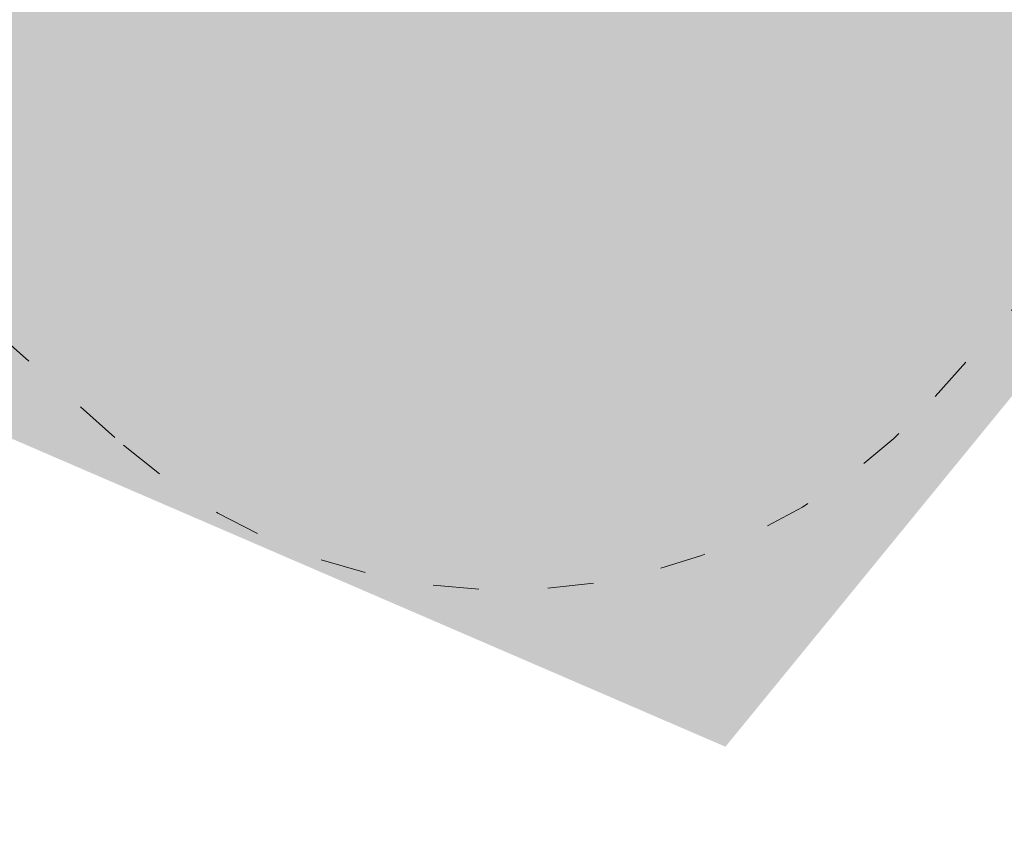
# Model space of a CAD drawing. Header units: inches. Extents: x -93 to 151, y -96 to 115.
# Tile 25 of 126: x -3.17 to -0.6, y 14.56 to 16.66. Entities that reach past the tile are written whole.
import ezdxf

# ---------------------------------------------------------------- set-up
doc = ezdxf.new("R2010")
doc.units = ezdxf.units.IN
doc.header["$MEASUREMENT"] = 0
doc.linetypes.add('ACAD_ISO03W100', pattern=[30, 12, -18])
for name, color, linetype, lineweight in [('1_mapa', 7, 'Continuous', 5), ('1_projektowane', 7, 'Continuous', 5), ('1_trawnik', 84, 'Continuous', 0), ('strefa', 7, 'ACAD_ISO03W100', 5)]:
    doc.layers.add(name, color=color, linetype=linetype, lineweight=lineweight)
picture_1 = doc.add_image_def('image1.jpg', size_in_pixel=(9921, 7015))

# ---------------------------------------------------------------- blocks, each defined once
blk = doc.blocks.new('kdkdkdkdkd')
at = {"layer": 'strefa', "color": 0, "ltscale": 0.01}
blk.add_lwpolyline([(75.09068810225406, 9.782477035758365, 0.4142135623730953), (76.59068810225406, 11.28247703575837), (76.59068810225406, 13.13247701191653, 0.414213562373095), (75.09068810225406, 14.63247701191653), (73.74068808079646, 14.63247701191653, 0.4142135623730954), (72.24068808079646, 13.13247701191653), (72.24068808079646, 11.28247703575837, 0.414213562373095), (73.74068808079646, 9.782477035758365)], format="xyb", close=True, dxfattribs=at)

msp = doc.modelspace()

# ---------------------------------------------------------------- hatches: boundary and pattern name
at = {"layer": '1_trawnik'}
h = msp.add_hatch(dxfattribs=at)
h.set_pattern_fill('GRASS', color=256, scale=0.5)
h.set_pattern_definition([(90, (0, 0), (-0.3535533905, 0.3535533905), [0.09375, -0.6133567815]), (45, (0, 0), (-0.3535533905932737, 0.3535533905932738), [0.09375, -0.40625]), (135, (0, 0), (-0.3535533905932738, -0.3535533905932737), [0.09375, -0.40625])])
h.paths.add_polyline_path([(-34.79345559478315, 40.98980582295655), (-29.28220427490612, 38.29644836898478), (-25.86824583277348, 49.11625605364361), (-31.7251185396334, 50.89157006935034), (-35.24400392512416, 41.17481948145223)])
h.paths.add_polyline_path([(-16.16137507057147, 46.25478569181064), (-18.84962042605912, 37.41596090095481), (-26.57183822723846, 39.78827668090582), (-29.30995819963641, 31.27209785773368), (-25.83429494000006, 29.45434338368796), (-23.41022304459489, 35.1312279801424), (-17.23148519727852, 32.70770085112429), (-17.12398794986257, 32.66325245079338), (-17.3908759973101, 31.92614547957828), (-11.61787723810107, 29.89534512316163), (-7.962030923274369, 43.99100422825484), (-11.0913194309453, 44.8438194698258), (-11.51447250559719, 43.01605927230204), (-10.06772277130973, 42.61993402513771), (-12.04834900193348, 35.38618534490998), (-17.83534792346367, 36.97068631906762), (-16.25084693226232, 42.75768526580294), (-13.35734748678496, 41.96543478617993), (-12.96122223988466, 43.41218451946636), (-11.51447250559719, 43.01605927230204), (-11.0913194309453, 44.8438194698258)])
h.paths.add_polyline_path([(-2.153207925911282, 21.32651329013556), (1.643235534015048, 18.40004005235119), (-1.328867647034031, 14.76418140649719), (-6.135205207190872, 16.83834023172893)])

# ---------------------------------------------------------------- block references
at = {"layer": '1_projektowane', "rotation": 318.4199176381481}
msp.add_blockref('kdkdkdkdkd', (-65.56147349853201, 58.06859119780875), dxfattribs=at)

# ---------------------------------------------------------------- pictures from other files: only their frames are drawn
at = {"layer": '1_mapa'}
image = msp.add_image(picture_1, insert=(55.53718757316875, -96.0191826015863), size_in_units=(210.6508348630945, 148.94825184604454), rotation=90, dxfattribs=dict(at, fade=40))
image.dxf.flags = 7

doc.saveas('drawing.dxf')
